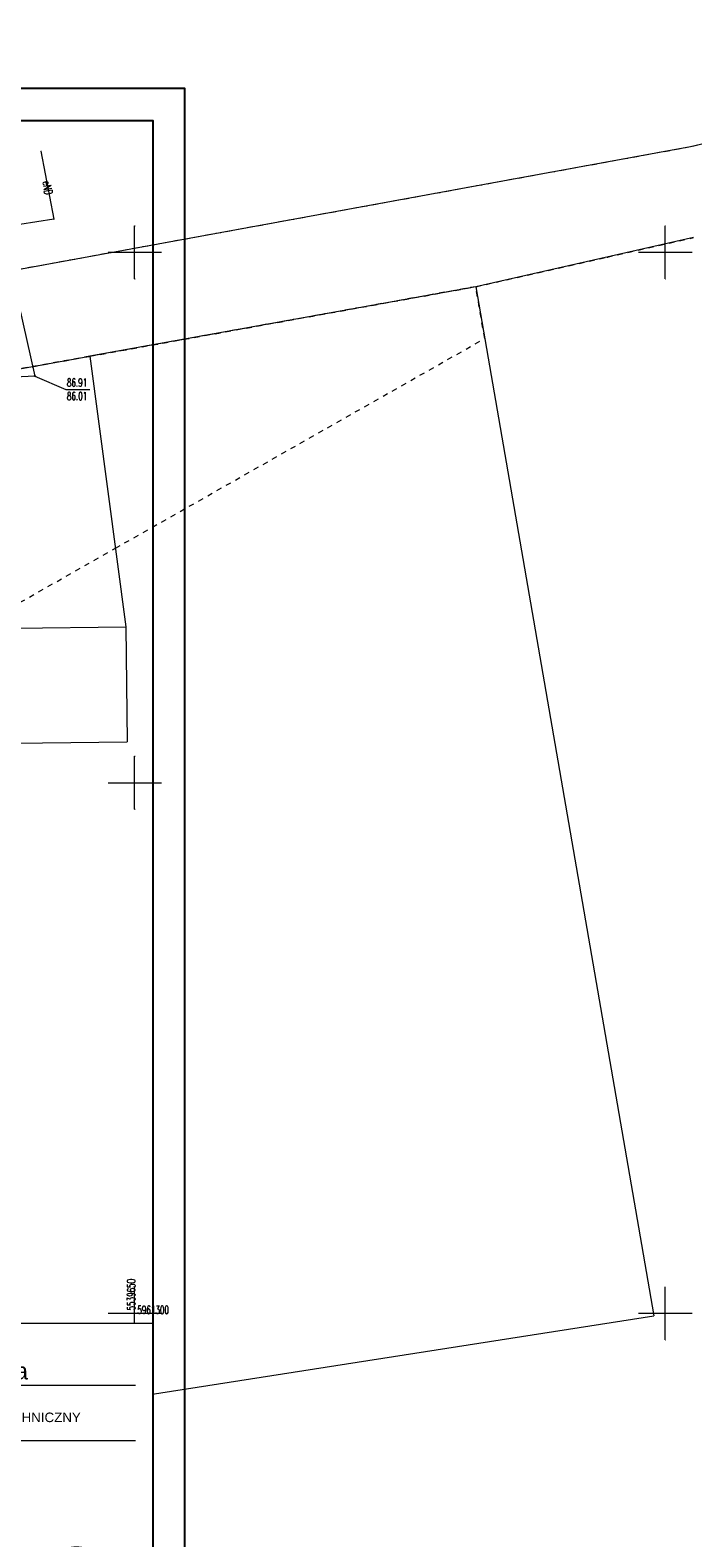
# Model space of a CAD drawing. Extents: x -134780 to 5540120, y 74663 to 5964901.
# Tile 77 of 84: x 5539640 to 5539703, y 5961279 to 5961421. Entities that reach past the tile are written whole.
import ezdxf

# ---------------------------------------------------------------- set-up
doc = ezdxf.new("R2010")
doc.units = 0
doc.header["$MEASUREMENT"] = 0
doc.set_wipeout_variables(frame=1)
doc.linetypes.add('L_0_03', pattern=[1, 0.5, -0.5])
for name, color, linetype, lineweight in [('0_Nr_Pióra__7', 7, 'Continuous', 13), ('ARCH TABELA_Nr_Pióra__1', 7, 'Continuous', 25), ('ARCH TABELA_Nr_Pióra__21', 7, 'Continuous', 9), ('ARCH TABELA_Nr_Pióra__7', 7, 'Continuous', 13), ('mapa', 7, 'Continuous', 13), ('opios_Nr_Pióra__7', 7, 'Continuous', 13), ('przewod_elektroenergetyczny_podziemny_Atr1_Nr_Pióra__7', 7, 'Continuous', 13), ('przewod_elektroenergetyczny_podziemny_Nr_Pióra__7', 7, 'Continuous', 13), ('rzedna_Atr2_Nr_Pióra__7', 7, 'Continuous', 13), ('rzedna_Atr3_Nr_Pióra__7', 7, 'Continuous', 13), ('rzedna_Nr_Pióra__7', 7, 'Continuous', 13), ('Wstawianie_ramki_sekcyjnej_z_opisem_Nr_Pióra__7', 7, 'Continuous', 13), ('zasuwa_lub_zawor_Nr_Pióra__7', 7, 'Continuous', 13)]:
    doc.layers.add(name, color=color, linetype=linetype, lineweight=lineweight)
for name, color, linetype, lineweight, true_color in [('217_kontur_klasyfikacyjny_Nr_Pióra__3', 7, 'Continuous', 18, 0xff6600), ('218_kontur_uzytku_gruntowego_Nr_Pióra__3', 7, 'Continuous', 18, 0xff6600), ('219_dzialka_ewidencyjna_Nr_Pióra__96', 7, 'Continuous', 13, 0x00d59f)]:
    doc.layers.add(name, color=color, linetype=linetype, lineweight=lineweight, true_color=true_color)
doc.layers.add('_TABELA', color=7, linetype='Continuous')
doc.styles.add('GENERATED_STYLE_10', font='ariali.ttf')
doc.styles.add('GENERATED_STYLE_11', font='arialbd.ttf')
doc.styles.add('GENERATED_STYLE_7', font='Simplex.shx', dxfattribs={"bigfont": 'BIGFONT.SHX'})
doc.styles.add('GENERATED_STYLE_9', font='arial.ttf')

# ---------------------------------------------------------------- blocks, each defined once
blk = doc.blocks.new('mapa')
at = {"layer": 'rzedna_Nr_Pióra__7', "linetype": 'Continuous'}
blk.add_hatch(color=252, dxfattribs=at).paths.add_polyline_path([(5539640.61, 5961388.29, 1), (5539640.61, 5961388.38, 1)], flags=0)
at = {"layer": '0_Nr_Pióra__7', "color": 252, "linetype": 'Continuous'}
for p, q in [((5539641.17, 5961409.54), (5539641.22, 5961409.54)), ((5539642.38, 5961403.11), (5539642.43, 5961403.11)), ((5539650, 5961402.5), (5539650.05, 5961402.5)), ((5539700, 5961402.5), (5539700.05, 5961402.5)), ((5539647.5, 5961400), (5539647.55, 5961400)), ((5539652.5, 5961400), (5539652.55, 5961400)), ((5539694.55, 5961399.55), (5539694.6, 5961399.55)), ((5539697.5, 5961400), (5539697.55, 5961400)), ((5539702.5, 5961400), (5539702.55, 5961400)), ((5539650, 5961397.5), (5539650.05, 5961397.5)), ((5539700, 5961397.5), (5539700.05, 5961397.5)), ((5539683, 5961391.87), (5539683.05, 5961391.87)), ((5539640.61, 5961388.34), (5539640.66, 5961388.34)), ((5539640.61, 5961388.34), (5539640.66, 5961388.34)), ((5539643.52, 5961387.08), (5539643.57, 5961387.08)), ((5539645.73, 5961387.08), (5539645.78, 5961387.08)), ((5539648.2, 5961372.11), (5539648.25, 5961372.11)), ((5539650, 5961352.5), (5539650.05, 5961352.5)), ((5539647.5, 5961350), (5539647.55, 5961350)), ((5539652.5, 5961350), (5539652.55, 5961350)), ((5539650, 5961347.5), (5539650.05, 5961347.5)), ((5539650, 5961302.5), (5539650.05, 5961302.5)), ((5539647.5, 5961300), (5539647.55, 5961300)), ((5539652.5, 5961300), (5539652.55, 5961300)), ((5539697.5, 5961300), (5539697.55, 5961300)), ((5539702.5, 5961300), (5539702.55, 5961300)), ((5539650, 5961297.5), (5539650.05, 5961297.5)), ((5539700, 5961297.5), (5539700.05, 5961297.5))]:
    blk.add_line(p, q, dxfattribs=at)
at = {"layer": '217_kontur_klasyfikacyjny_Nr_Pióra__3', "color": 252, "linetype": 'L_0_03', "flags": 128}
for points in [[(5539682.16, 5961396.76), (5539645.79, 5961390.2)], [(5539683, 5961391.87), (5539682.16, 5961396.76)], [(5539648.2, 5961372.11), (5539683, 5961391.87)], [(5539645.79, 5961390.2), (5539631.48, 5961387.62)], [(5539634.87, 5961364.54), (5539648.2, 5961372.11)]]:
    blk.add_lwpolyline(points, dxfattribs=at)
at = {"layer": '218_kontur_uzytku_gruntowego_Nr_Pióra__3', "color": 252, "linetype": 'L_0_03', "flags": 128}
for points in [[(5539734.23, 5961417.41), (5539702.41, 5961409.93)], [(5539702.41, 5961409.93), (5539621.78, 5961395.21)], [(5539694.55, 5961399.55), (5539702.69, 5961401.39)], [(5539682.16, 5961396.76), (5539694.55, 5961399.55)], [(5539645.79, 5961390.2), (5539682.16, 5961396.76)], [(5539682.16, 5961396.76), (5539645.79, 5961390.2)], [(5539683, 5961391.87), (5539682.16, 5961396.76)], [(5539648.2, 5961372.11), (5539683, 5961391.87)], [(5539631.48, 5961387.62), (5539645.79, 5961390.2)], [(5539645.79, 5961390.2), (5539631.48, 5961387.62)], [(5539634.87, 5961364.54), (5539648.2, 5961372.11)]]:
    blk.add_lwpolyline(points, dxfattribs=at)
at = {"layer": '219_dzialka_ewidencyjna_Nr_Pióra__96', "color": 252, "linetype": 'Continuous', "flags": 128}
for points in [[(5539844.3, 5961443.29), (5539702.41, 5961409.93)], [(5539702.41, 5961409.93), (5539621.78, 5961395.21)], [(5539702.69, 5961401.39), (5539682.16, 5961396.76)], [(5539682.16, 5961396.76), (5539645.79, 5961390.2)], [(5539682.16, 5961396.76), (5539698.93, 5961299.77)], [(5539577.42, 5961377.86), (5539645.79, 5961390.2)], [(5539645.79, 5961390.2), (5539649.19, 5961364.71)], [(5539607.29, 5961364.2), (5539649.19, 5961364.71)], [(5539649.19, 5961364.71), (5539649.32, 5961353.86)], [(5539606.76, 5961353.35), (5539649.32, 5961353.86)], [(5539627.92, 5961288.68), (5539698.93, 5961299.77)]]:
    blk.add_lwpolyline(points, dxfattribs=at)
at = {"layer": 'przewod_elektroenergetyczny_podziemny_Nr_Pióra__7', "color": 252, "linetype": 'Continuous', "flags": 128}
blk.add_lwpolyline([(5539641.17, 5961409.54), (5539642.38, 5961403.11), (5539637.58, 5961402.37), (5539639.08, 5961395.05), (5539640.61, 5961388.34), (5539636.19, 5961388.1), (5539629.48, 5961386.62), (5539620, 5961385.27), (5539615.34, 5961384.63), (5539616.14, 5961379.68)], dxfattribs=at)
at = {"layer": 'rzedna_Atr2_Nr_Pióra__7', "color": 252, "linetype": 'Continuous', "flags": 128}
blk.add_lwpolyline([(5539640.61, 5961388.34), (5539643.52, 5961387.08), (5539645.73, 5961387.08)], dxfattribs=at)
at = {"layer": 'rzedna_Nr_Pióra__7', "color": 252, "linetype": 'Continuous'}
blk.add_circle((5539640.61, 5961388.34), 0.045, dxfattribs=at)
at = {"layer": 'Wstawianie_ramki_sekcyjnej_z_opisem_Nr_Pióra__7', "color": 252, "linetype": 'Continuous', "flags": 128}
for points in [[(5539650, 5961397.5), (5539650, 5961402.5)], [(5539650, 5961397.5), (5539650, 5961402.5)], [(5539700, 5961397.5), (5539700, 5961402.5)], [(5539700, 5961397.5), (5539700, 5961402.5)], [(5539647.5, 5961400), (5539652.5, 5961400)], [(5539647.5, 5961400), (5539652.5, 5961400)], [(5539697.5, 5961400), (5539702.5, 5961400)], [(5539697.5, 5961400), (5539702.5, 5961400)], [(5539650, 5961347.5), (5539650, 5961352.5)], [(5539650, 5961347.5), (5539650, 5961352.5)], [(5539647.5, 5961350), (5539652.5, 5961350)], [(5539647.5, 5961350), (5539652.5, 5961350)], [(5539650, 5961297.5), (5539650, 5961302.5)], [(5539650, 5961297.5), (5539650, 5961302.5)], [(5539700, 5961297.5), (5539700, 5961302.5)], [(5539700, 5961297.5), (5539700, 5961302.5)], [(5539647.5, 5961300), (5539652.5, 5961300)], [(5539647.5, 5961300), (5539652.5, 5961300)], [(5539697.5, 5961300), (5539702.5, 5961300)], [(5539697.5, 5961300), (5539702.5, 5961300)]]:
    blk.add_lwpolyline(points, dxfattribs=at)
at = {"layer": 'Wstawianie_ramki_sekcyjnej_z_opisem_Nr_Pióra__7', "linetype": 'Continuous', "flags": 128}
for points in [[(5539650, 5961297.5), (5539650, 5961302.5)], [(5539650, 5961297.5), (5539650, 5961302.5)], [(5539647.5, 5961300), (5539652.5, 5961300)], [(5539647.5, 5961300), (5539652.5, 5961300)]]:
    blk.add_lwpolyline(points, dxfattribs=at)
at = {"layer": 'opios_Nr_Pióra__7', "color": 252, "linetype": 'Continuous', "insert": (5539650.06, 5961300.27), "char_height": 0.75, "attachment_point": 7, "rotation": 90, "style": 'GENERATED_STYLE_7'}
blk.add_mtext('{\\W0.660000x;5539650}', dxfattribs=at)
at = {"layer": 'opios_Nr_Pióra__7', "color": 252, "linetype": 'Continuous', "insert": (5539650.27, 5961299.94), "char_height": 0.75, "attachment_point": 7, "style": 'GENERATED_STYLE_7'}
blk.add_mtext('{\\W0.660000x;5961300}', dxfattribs=at)
at = {"layer": 'przewod_elektroenergetyczny_podziemny_Atr1_Nr_Pióra__7', "color": 252, "linetype": 'Continuous', "insert": (5539642.08, 5961406.77), "char_height": 0.75, "attachment_point": 1, "rotation": 279, "style": 'GENERATED_STYLE_7'}
blk.add_mtext('{\\W0.660000x;eND}', dxfattribs=at)
at = {"layer": 'rzedna_Atr2_Nr_Pióra__7', "color": 252, "linetype": 'Continuous', "insert": (5539643.63, 5961388.1), "char_height": 0.75, "attachment_point": 1, "style": 'GENERATED_STYLE_7'}
blk.add_mtext('{\\W0.660000x;86.91}', dxfattribs=at)
at = {"layer": 'rzedna_Atr3_Nr_Pióra__7', "color": 252, "linetype": 'Continuous', "insert": (5539643.63, 5961386.82), "char_height": 0.75, "attachment_point": 1, "style": 'GENERATED_STYLE_7'}
blk.add_mtext('{\\W0.660000x;86.01}', dxfattribs=at)
blk = doc.blocks.new('A$C68B9850F')
at = {"layer": 'ARCH TABELA_Nr_Pióra__21', "linetype": 'Continuous'}
for p, q in [((-87.5, 29.06), (-63.03, 29.06)), ((-87.5, 0), (-87.5, 29.06)), ((-87.5, 29.06), (0, 29.06)), ((-86.97, 17.35), (-86.97, 28.52)), ((-86.97, 28.52), (-63.56, 28.52)), ((-63.56, 17.35), (-63.56, 28.52)), ((-63.03, 29.06), (-63.03, 0)), ((-63.03, 16.82), (-63.03, 29.06)), ((-21.81, 29.06), (-21.81, 0)), ((0, 29.06), (0, 0)), ((-63.03, 0), (-63.03, 27.06)), ((-62.67, 23.21), (-24.17, 23.21)), ((-21.11, 23.21), (-1.62, 23.21)), ((-86.97, 17.35), (-63.56, 17.35)), ((-62.67, 18.01), (-24.17, 18.01)), ((-21.02, 18.01), (-1.62, 18.01)), ((-87.5, 16.82), (-63.03, 16.82)), ((-62.67, 12.81), (-24.17, 12.81)), ((-20.97, 12.89), (-15.57, 12.89)), ((-62.67, 9.56), (-24.17, 9.56)), ((-62.62, 6.32), (-24.17, 6.32)), ((-62.67, 2), (-24.17, 2)), ((-20.97, 1.91), (-9.56, 1.91)), ((-9.56, 1.91), (-1.62, 1.91)), ((-87.5, 0), (-63.03, 0)), ((0, 0), (-63.03, 0))]:
    blk.add_line(p, q, dxfattribs=at)
at = {"layer": 'ARCH TABELA_Nr_Pióra__1', "color": 7, "linetype": 'Continuous', "style": 'GENERATED_STYLE_7', "width": 0.9}
blk.add_text('PROJEKT PRZEBUDOWY WRAZ Z ROZBUDOWĄ BUDYNKU SZKOŁY', height=0.9, dxfattribs=at).set_placement((-62.67, 26.7))
at = {"layer": 'ARCH TABELA_Nr_Pióra__1', "color": 7, "linetype": 'Continuous', "style": 'GENERATED_STYLE_7'}
for s, p in [('PODSTAWOWEJ ORAZ ZMIANĄ SPOSOBU UŻYTKOWANIA', (-62.67, 25.03)), ('NA BUDYNEK MIESZKALNY WIELORODZINNY', (-62.67, 23.53))]:
    blk.add_text(s, height=0.9, dxfattribs=at).set_placement(p)
at = {"layer": 'ARCH TABELA_Nr_Pióra__1', "linetype": 'Continuous', "insert": (-62.83, 5.1), "char_height": 1.1, "attachment_point": 1, "style": 'GENERATED_STYLE_11'}
blk.add_mtext('PLAN ZAGOSPODAROWANIA TERENU', dxfattribs=at)
at = {"layer": 'ARCH TABELA_Nr_Pióra__21', "linetype": 'Continuous', "insert": (-62.67, 12.5), "char_height": 1.0638, "attachment_point": 7, "line_spacing_factor": 0.807442, "style": 'GENERATED_STYLE_9'}
blk.add_mtext('{Gmina Świdwin\\Pul. Plac Konstytucji 3-go Maja 1, 78-300 Świdwin}', dxfattribs=at)
at = {"layer": 'ARCH TABELA_Nr_Pióra__7', "linetype": 'Continuous'}
for s, insert, char_height, attachment_point, line_spacing_factor, style in [('{PRACOWNIA PROJEKTOWA\\P\\LBartosz Balejko}', (-75.27, 27.7), 1.0638, 2, 0.926719, 'GENERATED_STYLE_10'), ('{Rusinowo, 78-311 Rusinowo, gmina Świdwin \\Pdz.nr 375/5, obręb Rusinowo}', (-62.67, 17.7), 1.0638, 7, 0.918867, 'GENERATED_STYLE_9'), ('PROJEKT TECHNICZNY', (-21.02, 20.63), 0.9, 1, 0.923713, 'GENERATED_STYLE_9')]:
    blk.add_mtext(s, dxfattribs=dict(at, insert=insert, char_height=char_height, attachment_point=attachment_point, line_spacing_factor=line_spacing_factor, style=style))
at = {"layer": 'ARCH TABELA_Nr_Pióra__7', "linetype": 'Continuous', "style": 'GENERATED_STYLE_9'}
for s, insert, char_height, width, attachment_point, line_spacing_factor in [('{ul.Różana 6, 78-300 Świdwin\\PNIP 672-168-25-82 Regon 331349321\\Ptel.: +48 501 059 462\\Pmail: bartekbalejko@o2.pl}', (-75.27, 24.39), 0.9043, 23.4043, 2, 1.156383), ('{UWAGA:\\PKopiowanie, publikacje oraz wszelkie inne formy wykorzystania projektu bez zgody autorów będą naruszeniem przepisówwynikających z Ustawy z dnia 4.02.1994 r. o prawie autorskim i prawach pokrewnych.}', (-86.47, 7.55), 0.85106, 22.417, 1, 0.703415)]:
    blk.add_mtext(s, dxfattribs=dict(at, insert=insert, char_height=char_height, width=width, attachment_point=attachment_point, line_spacing_factor=line_spacing_factor))
for s, insert, char_height, attachment_point in [('sanitarna', (-20.92, 25.35), 1.596, 1), ('{temat:}', (-62.62, 23.02), 0.798, 1), ('{branża:}', (-21.05, 22.96), 0.798, 1), ('{adres inwestycji:}', (-62.62, 17.63), 0.7979, 1), ('{faza:}', (-20.97, 17.78), 0.798, 1), ('{jednostka projektowa:}', (-85.59, 16.55), 0.7979, 1), ('1:500', (-20.93, 14.95), 1.596, 1), ('{inwestor:}', (-62.62, 12.58), 0.7979, 1), ('{skala:}', (-20.88, 12.57), 0.798, 1), ('{projektant:}', (-62.62, 9.38), 0.7979, 1), ('S1', (-1.62, 7.95), 4.5, 3), ('{sprawdził:}', (-62.61, 6.14), 0.7979, 1), ('Szczecin, 06.2025', (-20.77, 3.29), 1.0106, 1), ('{rys.}', (-62.71, 1.71), 0.798, 1), ('{data:}', (-20.96, 1.71), 0.798, 1), ('{nr rys.}', (-4.65, 1.73), 0.798, 1)]:
    blk.add_mtext(s, dxfattribs=dict(at, insert=insert, char_height=char_height, attachment_point=attachment_point))
at = {"layer": 'ARCH TABELA_Nr_Pióra__7', "color": 0, "linetype": 'Continuous', "char_height": 0.9, "attachment_point": 1, "style": 'GENERATED_STYLE_7'}
for s, insert, width in [('mgr inż. Krzysztof Imbra  \\fArial|b0|i0|c238;upr. proj. nr 71/Sz/2002', (-62.68, 11.07), 37.9537), ('mgr inż. Grzegorz Kecman  \\fArial|b0|i0|c238;upr. proj. nr 77/Sz/2002', (-62.68, 7.5), 36.858)]:
    blk.add_mtext(s, dxfattribs=dict(at, insert=insert, width=width))

msp = doc.modelspace()

# ---------------------------------------------------------------- block references
at = {"layer": 'mapa', "color": 4, "lineweight": 40}
msp.add_blockref('mapa', (0, 0), dxfattribs=at)

# ---------------------------------------------------------------- next in the draw order: linework, layer by layer
at = {"layer": 'zasuwa_lub_zawor_Nr_Pióra__7'}
msp.add_line((5539444.71, 5961415.46), (5539654.71, 5961415.46), dxfattribs=at)

# ---------------------------------------------------------------- next in the draw order: wipeouts: each hides what was drawn before it
msp.add_wipeout([(5539564.21, 5961270.01), (5539564.21, 5961299.07), (5539651.71, 5961299.07), (5539651.71, 5961270.01)]).dxf.layer = 'zasuwa_lub_zawor_Nr_Pióra__7'

# ---------------------------------------------------------------- next in the draw order: block references
msp.add_blockref('A$C68B9850F', (5539651.71, 5961270.01), dxfattribs=at)

# ---------------------------------------------------------------- next in the draw order: wipeouts: each hides what was drawn before it
msp.add_wipeout([(5539444.71, 5961266.96), (5539444.71, 5961415.46), (5539654.71, 5961415.46), (5539651.71, 5961412.41), (5539457.21, 5961412.41), (5539457.21, 5961270.01), (5539651.71, 5961270.01), (5539654.71, 5961266.96)]).dxf.layer = 'zasuwa_lub_zawor_Nr_Pióra__7'

# ---------------------------------------------------------------- next in the draw order: linework, layer by layer
at = {"layer": '_TABELA', "color": 7}
for points in [[(5539444.71, 5961415.46), (5539654.71, 5961415.46), (5539654.71, 5961266.96), (5539444.71, 5961266.96)], [(5539457.21, 5961412.41), (5539651.71, 5961412.41), (5539651.71, 5961270.01), (5539457.21, 5961270.01)]]:
    msp.add_lwpolyline(points, close=True, dxfattribs=at)

doc.saveas('drawing.dxf')
